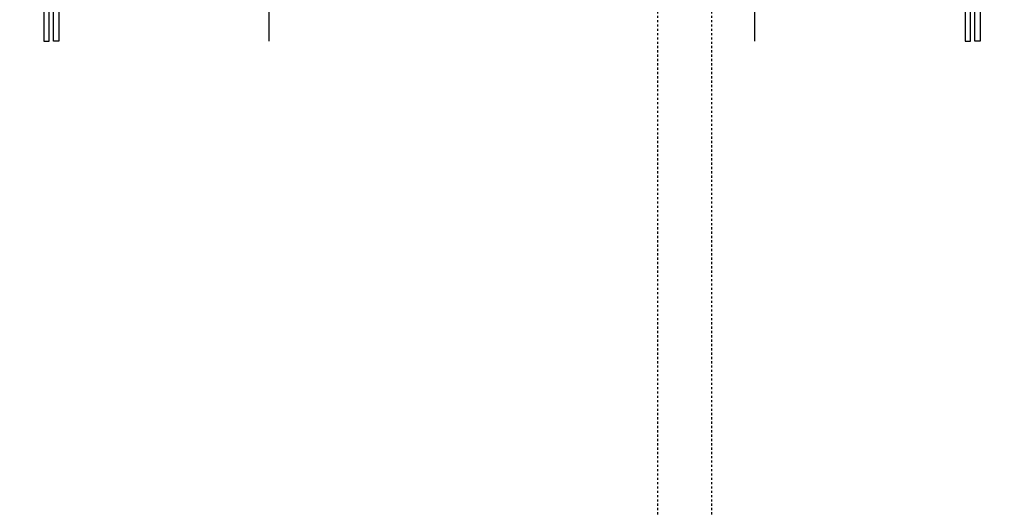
# Model space of a CAD drawing. Extents: x -169 to 6736, y -208 to 3022.
# Tile 56 of 256: x 236 to 282, y 786 to 808. Entities that reach past the tile are written whole.
import ezdxf

# ---------------------------------------------------------------- set-up
doc = ezdxf.new("R2010")
doc.units = 0
doc.header["$MEASUREMENT"] = 0
doc.linetypes.add('HIDDEN5', pattern=[0.05, 0.025, -0.025])
for name, color, linetype in [('FRP-COLLAR', 1, 'CONTINUOUS'), ('SUB-PUMP', 4, 'CONTINUOUS'), ('TANK-MANWAY', 5, 'CONTINUOUS')]:
    doc.layers.add(name, color=color, linetype=linetype)

msp = doc.modelspace()

# ---------------------------------------------------------------- linework, layer by layer
at = {"layer": 'FRP-COLLAR'}
for points in [[(237.31194, 807.14884), (237.31194, 811.64884), (237.31194, 809.14884), (237.31194, 811.64884), (237.31194, 809.14884), (237.31194, 811.64884), (237.06194, 811.64884), (236.92849, 811.64884), (236.92849, 812.14884), (236.17849, 813.39884), (235.94196, 813.39884), (236.67849, 812.08361), (236.67849, 811.68525, 0.41421356), (236.92849, 811.43525), (237.06194, 811.43525), (237.06194, 807.14884)], [(237.51194, 807.14884), (237.51194, 811.64884), (237.76194, 811.64884), (237.91194, 811.64884), (237.91194, 812.14884), (238.66194, 813.39884), (238.89847, 813.39884), (238.16194, 812.08361), (238.16194, 811.68525, -0.41421356), (237.91194, 811.43525), (237.76194, 811.43525), (237.76194, 807.14884)], [(280.01194, 807.14884), (280.01194, 811.64884), (279.76194, 811.64884), (279.61194, 811.64884), (279.61194, 812.14884), (278.86194, 813.39884), (278.62541, 813.39884), (279.36194, 812.08361), (279.36194, 811.68525, 0.41421356), (279.61194, 811.43525), (279.76194, 811.43525), (279.76194, 807.14884)], [(280.21194, 807.14884), (280.21194, 811.64884), (280.21194, 809.14884), (280.21194, 811.64884), (280.21194, 809.14884), (280.21194, 811.64884), (280.46194, 811.64884), (280.5954, 811.64884), (280.5954, 812.14884), (281.3454, 813.39884), (281.58193, 813.39884), (280.8454, 812.08361), (280.8454, 811.68525, -0.41421356), (280.5954, 811.43525), (280.46194, 811.43525), (280.46194, 807.14884)]]:
    msp.add_lwpolyline(points, format="xyb", close=True, dxfattribs=at)
at = {"layer": 'SUB-PUMP', "color": 1, "linetype": 'HIDDEN5'}
for p, q in [((265.51196, 837.52108), (265.51196, 716.14884)), ((268.01196, 837.52108), (268.01196, 716.14884))]:
    msp.add_line(p, q, dxfattribs=at)
at = {"layer": 'TANK-MANWAY', "linetype": 'Continuous'}
msp.add_line((270.01194, 807.14884), (270.01194, 811.89884), dxfattribs=at)
msp.add_lwpolyline([(247.51194, 807.14884), (247.51194, 811.89884)], dxfattribs=at)

doc.saveas('drawing.dxf')
